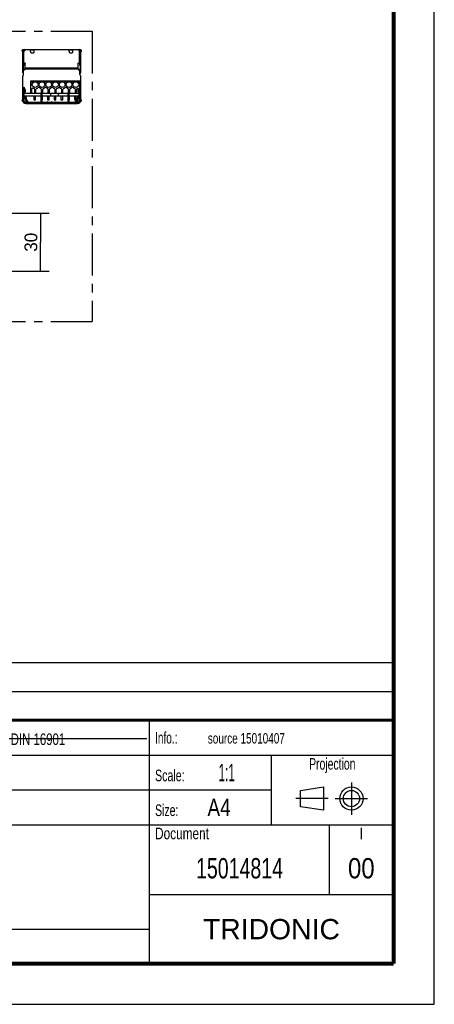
# Model space of a CAD drawing. Header units: millimetres. Extents: x 0 to 210, y 0 to 297.
# Tile 5 of 17: x 139 to 210, y 0 to 170. Entities that reach past the tile are written whole.
import ezdxf
from ezdxf.enums import TextEntityAlignment as Align

# ---------------------------------------------------------------- set-up
doc = ezdxf.new("R2010")
doc.units = ezdxf.units.MM
doc.header["$LTSCALE"] = 19.36
doc.linetypes.add('CENTER', pattern=[0.6, 0.375, -0.075, 0.075, -0.075])
doc.layers.get('0').update_dxf_attribs({"linetype": 'CONTINUOUS'})
for name, color, linetype in [('DEFAULT_1', 7, 'CENTER'), ('Z_DIM_2D', 7, 'CONTINUOUS'), ('Z_NOTICE', 7, 'CONTINUOUS')]:
    doc.layers.add(name, color=color, linetype=linetype)
doc.styles.get("Standard").update_dxf_attribs({"font": 'txt', "width": 0.7})
doc.styles.add('TEXTSTYLE_2', font='txt', dxfattribs={"width": 0.75})
doc.styles.add('TEXTSTYLE_3', font='tridonic-metric-print-light.otf')
doc.styles.add('TEXTSTYLE_5', font='arial.ttf')
doc.dimstyles.new('DIMSTYLE_2', dxfattribs={"dimtxt": 2.2, "dimasz": 3.5, "dimexe": 1.5, "dimexo": 0, "dimgap": 0.55, "dimtad": 1, "dimdec": 4, "dimlfac": 3, "dimdsep": 46, "dimtxsty": 'TEXTSTYLE_3', "dimblk": '_FILLED', "dimblk1": '_FILLED', "dimblk2": '_FILLED', "dimcen": 0.09, "dimclrt": 5, "dimadec": 4, "dimazin": 2, "dimtp": 0.2, "dimtm": 0.2, "dimtfac": 1, "dimtdec": 4, "dimtofl": 0, "dimtmove": 0, "dimatfit": 3, "dimldrblk": '_FILLED', "dimfxl": 1, "dimtolj": 1, "dimarcsym": 0})

# ---------------------------------------------------------------- blocks, each defined once
blk = doc.blocks.new('PROJEKTIONSMETHODE_BL0', base_point=(192.31, 35.47))
at = {"color": 2, "linetype": 'CONTINUOUS'}
for p, q in [((186.91, 36.87), (190.91, 37.47)), ((190.91, 37.47), (190.91, 33.47)), ((186.91, 34.07), (186.91, 36.87)), ((190.91, 33.47), (186.91, 34.07))]:
    blk.add_line(p, q, dxfattribs=at)
for radius in [2, 1.4]:
    blk.add_circle((195.71, 35.47), radius, dxfattribs=at)
at = {"layer": 'DEFAULT_1', "color": 2, "linetype": 'CENTER'}
for p, q in [((195.71, 38.27), (195.71, 32.67)), ((191.71, 35.47), (186.11, 35.47)), ((192.91, 35.47), (198.5, 35.47))]:
    blk.add_line(p, q, dxfattribs=at)
blk = doc.blocks.new('*D5')
at = {"layer": 'Z_DIM_2D', "color": 2, "linetype": 'CONTINUOUS'}
for p, q in [((130.51, 136.39), (143.59, 136.39)), ((142.09, 136.39), (142.09, 131.39)), ((142.09, 126.39), (142.09, 131.39)), ((130.51, 126.39), (143.59, 126.39))]:
    blk.add_line(p, q, dxfattribs=at)
at = {"layer": 'Z_DIM_2D', "color": 5, "linetype": 'CONTINUOUS', "style": 'TEXTSTYLE_3'}
blk.add_text('30', height=2.2, rotation=90, dxfattribs=at).set_placement((141.54, 131.39), align=Align.CENTER)
blk = doc.blocks.new('_FILLED')
at = {"color": 0, "linetype": 'BYBLOCK'}
blk.add_solid([(0, 0), (-1, 0.125), (-1, -0.125)], dxfattribs=at)
blk = doc.blocks.new('_NONE')

msp = doc.modelspace()

# ---------------------------------------------------------------- linework, layer by layer
at = {"color": 2, "linetype": 'CONTINUOUS'}
for p, q in [((210, 0), (210, 297)), ((6.913619, 58.960154), (202.913619, 58.960154)), ((202.913619, 48.960154), (202.913619, 58.960154)), ((6.913619, 53.960154), (202.913619, 53.960154)), ((6.913546, 48.960131), (202.913546, 48.960131)), ((6.913619, 48.960154), (202.913619, 48.960154)), ((160.913546, 6.960131), (160.913546, 48.960131)), ((202.913546, 6.960131), (202.913546, 48.960131)), ((6.913546, 42.960131), (202.913546, 42.960131)), ((181.913546, 30.960131), (181.913546, 42.960131)), ((6.913546, 36.960131), (181.913546, 36.960131)), ((6.913546, 30.960131), (202.913546, 30.960131)), ((191.913546, 18.960131), (191.913546, 30.960131)), ((160.913546, 18.960131), (202.913546, 18.960131)), ((6.913546, 12.960131), (160.913546, 12.960131)), ((6.913546, 6.960131), (202.913546, 6.960131)), ((0, 0), (210, 0))]:
    msp.add_line(p, q, dxfattribs=at)
at = {"color": 7, "linetype": 'CONTINUOUS'}
for p, q in [((139.030618, 160.646527), (139.030618, 164.413193)), ((139.030618, 164.313193), (139.163952, 164.312195)), ((139.113952, 164.568798), (139.113952, 164.312195)), ((139.113952, 164.568798), (139.463952, 164.568798)), ((139.163952, 164.312195), (139.163952, 161.882076)), ((139.230618, 162.322556), (139.230618, 164.348077)), ((139.259908, 164.398077), (139.434662, 164.521647)), ((139.263952, 164.646527), (148.797285, 164.646527)), ((139.443346, 164.528669), (139.434662, 164.521647)), ((139.463952, 164.646527), (139.463952, 164.571647)), ((140.363952, 164.262356), (140.363952, 164.63104)), ((140.363952, 164.568798), (141.030618, 164.568798)), ((141.030618, 164.262356), (141.030618, 164.63104)), ((147.030618, 164.262356), (147.030618, 164.63104)), ((147.030618, 164.568798), (147.697285, 164.568798)), ((147.697285, 164.262356), (147.697285, 164.63104)), ((148.597285, 164.646527), (148.597285, 164.571647)), ((148.597285, 164.568798), (148.947285, 164.568798)), ((148.801329, 164.398077), (148.626574, 164.521647)), ((148.830618, 162.322556), (148.830618, 164.348077)), ((148.897285, 164.312195), (149.030618, 164.313193)), ((148.897285, 161.882076), (148.897285, 164.312195)), ((148.947285, 164.568798), (148.947285, 164.312195)), ((149.030618, 160.646527), (149.030618, 164.413193)), ((139.113952, 161.882076), (139.113952, 161.216543)), ((139.163952, 161.882076), (139.113952, 161.882076)), ((139.363952, 162.303143), (139.330618, 162.303143)), ((139.363952, 162.252035), (139.330618, 162.252035)), ((139.463952, 161.216543), (139.463952, 162.232432)), ((148.597285, 161.216543), (148.597285, 162.232432)), ((148.697285, 162.303143), (148.730618, 162.303143)), ((148.697285, 162.252035), (148.730618, 162.252035)), ((148.947285, 161.882076), (148.897285, 161.882076)), ((148.947285, 161.882076), (148.947285, 161.216543)), ((139.030618, 160.646527), (139.163952, 160.646527)), ((139.030618, 155.846527), (139.030618, 160.000367)), ((139.113952, 161.216543), (139.463952, 161.216543)), ((139.124899, 160.218912), (139.118486, 160.212499)), ((139.163952, 160.313193), (139.163952, 161.216543)), ((139.330618, 161.216543), (139.330618, 161.047966)), ((148.597285, 161.216543), (148.947285, 161.216543)), ((148.730618, 161.047966), (148.730618, 161.216543)), ((148.897285, 160.313193), (148.897285, 161.216543)), ((149.030618, 160.646527), (148.897285, 160.646527)), ((148.94275, 160.212499), (148.936337, 160.218912)), ((149.030618, 155.846527), (149.030618, 160.000367)), ((139.197285, 158.019915), (139.197285, 155.846527)), ((139.197285, 158.019915), (139.39539, 157.435688)), ((139.197636, 158.117499), (139.250753, 158.122292)), ((139.205762, 158.087904), (139.253879, 158.110909)), ((139.434607, 157.609265), (139.205762, 158.087904)), ((139.23547, 158.025768), (139.283587, 158.048774)), ((139.280228, 158.0558), (139.253879, 158.110909)), ((139.283587, 158.048774), (139.482724, 157.63227)), ((140.413952, 157.10486), (140.413952, 159.238193)), ((140.413952, 159.238193), (148.880618, 159.238193)), ((148.880618, 157.10486), (148.880618, 159.238193)), ((139.197285, 156.97986), (139.030618, 156.97986)), ((139.197285, 157.71925), (139.284243, 157.537373)), ((139.39539, 157.435688), (139.197285, 157.157638)), ((139.243952, 157.373193), (139.197285, 157.338193)), ((139.197285, 156.54091), (139.40071, 156.496545)), ((139.343952, 157.23986), (139.231952, 157.15586)), ((139.250618, 157.086527), (139.250618, 156.641527)), ((139.375952, 157.197193), (139.263952, 157.113193)), ((139.283952, 156.608193), (142.197285, 156.608193)), ((139.283952, 156.55486), (139.331773, 156.55486)), ((139.297285, 156.608193), (139.297285, 157.10486)), ((139.297285, 157.10486), (148.880618, 157.10486)), ((139.40071, 156.496545), (139.659958, 155.513273)), ((139.492761, 156.43133), (139.604716, 156.01351)), ((139.544277, 156.445133), (139.656232, 156.027314)), ((140.613952, 157.10486), (140.613952, 157.816221)), ((140.963952, 156.608193), (140.963952, 155.95486)), ((141.105618, 157.10486), (141.105618, 157.746906)), ((141.263952, 155.95486), (141.263952, 156.608193)), ((141.305618, 157.10486), (141.305618, 157.746906)), ((142.130618, 156.608193), (142.130618, 155.95486)), ((142.197285, 155.613193), (142.197285, 157.07986)), ((142.197285, 157.07986), (142.363952, 157.07986)), ((142.272285, 157.10486), (142.272285, 157.746906)), ((142.363952, 155.613193), (142.363952, 157.07986)), ((142.363952, 156.608193), (146.863952, 156.608193)), ((142.430618, 155.95486), (142.430618, 156.608193)), ((142.472285, 157.10486), (142.472285, 157.746906)), ((143.297285, 156.608193), (143.297285, 155.95486)), ((143.438952, 157.10486), (143.438952, 157.746906)), ((143.597285, 155.95486), (143.597285, 156.608193)), ((143.638952, 157.10486), (143.638952, 157.746906)), ((143.880618, 156.608193), (143.880618, 157.10486)), ((144.463952, 156.608193), (144.463952, 155.95486)), ((144.605618, 157.10486), (144.605618, 157.746906)), ((144.763952, 155.95486), (144.763952, 156.608193)), ((144.805618, 157.10486), (144.805618, 157.746906)), ((145.213952, 156.608193), (145.213952, 157.10486)), ((145.630618, 156.608193), (145.630618, 155.95486)), ((145.772285, 157.10486), (145.772285, 157.746906)), ((145.930618, 155.95486), (145.930618, 156.608193)), ((145.972285, 157.10486), (145.972285, 157.746906)), ((146.797285, 156.608193), (146.797285, 155.95486)), ((146.863952, 157.07986), (147.030618, 157.07986)), ((146.863952, 155.613193), (146.863952, 157.07986)), ((146.938952, 157.10486), (146.938952, 157.746906)), ((147.030618, 155.613193), (147.030618, 157.07986)), ((147.030618, 156.608193), (148.777285, 156.608193)), ((147.097285, 155.95486), (147.097285, 156.608193)), ((147.138952, 157.10486), (147.138952, 157.746906)), ((147.963952, 156.608193), (147.963952, 155.95486)), ((148.105618, 157.10486), (148.105618, 157.746906)), ((148.263952, 155.95486), (148.263952, 156.608193)), ((148.305618, 157.10486), (148.305618, 157.746906)), ((148.394712, 155.513273), (148.641643, 156.434838)), ((148.405005, 156.027314), (148.51696, 156.445133)), ((148.456521, 156.01351), (148.568476, 156.43133)), ((148.578513, 157.63227), (148.669253, 157.822056)), ((148.626629, 157.609265), (148.680618, 157.722185)), ((148.641643, 156.434838), (148.863952, 156.567467)), ((148.680618, 157.10486), (148.680618, 157.761563)), ((148.729463, 156.55486), (148.777285, 156.55486)), ((148.763952, 156.608193), (148.763952, 157.10486)), ((148.810618, 156.641527), (148.810618, 157.086527)), ((148.863952, 155.846527), (148.863952, 157.086527)), ((148.863952, 156.97986), (149.030618, 156.97986)), ((139.563952, 155.47986), (148.497285, 155.47986)), ((139.563952, 155.313193), (148.497285, 155.313193)), ((139.659958, 155.513273), (140.08339, 155.513273)), ((140.300182, 155.533193), (142.208641, 155.533193)), ((140.530618, 155.313193), (140.530618, 155.47986)), ((140.963952, 155.95486), (141.263952, 155.95486)), ((142.130618, 155.95486), (142.197285, 155.95486)), ((142.363952, 155.95486), (142.430618, 155.95486)), ((142.39074, 155.533193), (143.280638, 155.533193)), ((143.347285, 155.57986), (143.20447, 155.47986)), ((143.297285, 155.95486), (143.597285, 155.95486)), ((143.347701, 155.563154), (143.347285, 155.57986)), ((143.347285, 155.313193), (143.347285, 155.47986)), ((143.34895, 155.54646), (143.347701, 155.563154)), ((143.350603, 155.533193), (143.963971, 155.533193)), ((144.030618, 155.57986), (143.887804, 155.47986)), ((144.030618, 155.57986), (144.173433, 155.47986)), ((144.097265, 155.533193), (144.710634, 155.533193)), ((144.463952, 155.95486), (144.763952, 155.95486)), ((144.713952, 155.57986), (144.856766, 155.47986)), ((144.713952, 155.313193), (144.713952, 155.47986)), ((144.780599, 155.533193), (146.875307, 155.533193)), ((145.630618, 155.95486), (145.930618, 155.95486)), ((146.797285, 155.95486), (146.863952, 155.95486)), ((147.030618, 155.95486), (147.097285, 155.95486)), ((147.057407, 155.533193), (147.761055, 155.533193)), ((147.530618, 155.313193), (147.530618, 155.47986)), ((147.963952, 155.95486), (148.263952, 155.95486)), ((147.977847, 155.513273), (148.394712, 155.513273)), ((7.100278, 45.828668), (160.431037, 45.819166))]:
    msp.add_line(p, q, dxfattribs=at)
at = {"color": 9, "linetype": 'CONTINUOUS'}
for p, q in [((139.030618, 164.413193), (139.113952, 164.413193)), ((139.030618, 164.215562), (139.163952, 164.215562)), ((139.263952, 164.646527), (139.263952, 164.568817)), ((139.363952, 164.646527), (139.363952, 164.568817)), ((140.363952, 164.578185), (139.463952, 164.578185)), ((147.030618, 164.578185), (141.030618, 164.578185)), ((148.597285, 164.578185), (147.697285, 164.578185)), ((148.697285, 164.646527), (148.697285, 164.568817)), ((148.797285, 164.646527), (148.797285, 164.568817)), ((148.897285, 164.215562), (149.030618, 164.215562)), ((149.030618, 164.413193), (148.947285, 164.413193)), ((139.163952, 162.077491), (139.030618, 162.077491)), ((139.113952, 161.841789), (139.030618, 161.841789)), ((139.330618, 162.303143), (139.330618, 162.252035)), ((139.363952, 162.252035), (139.363952, 162.303143)), ((148.597285, 161.381535), (139.463952, 161.381535)), ((148.697285, 162.252035), (148.697285, 162.303143)), ((148.730618, 162.303143), (148.730618, 162.252035)), ((149.030618, 162.077491), (148.897285, 162.077491)), ((149.030618, 161.841789), (148.947285, 161.841789)), ((139.030618, 160.913193), (139.163952, 160.913193)), ((139.330618, 161.047966), (139.163952, 161.047966)), ((148.597285, 161.216543), (139.463952, 161.216543)), ((148.730618, 161.047966), (148.897285, 161.047966)), ((149.030618, 160.913193), (148.897285, 160.913193)), ((140.413952, 159.171527), (148.880618, 159.171527)), ((140.413952, 159.079615), (148.880618, 159.079615)), ((140.938335, 159.008904), (140.413952, 159.008904)), ((140.690243, 158.669158), (140.413952, 158.669158)), ((140.70006, 158.433455), (140.413952, 158.433455)), ((142.105002, 159.008904), (141.422901, 159.008904)), ((141.866727, 158.433455), (141.661177, 158.433455)), ((141.856909, 158.669158), (141.670994, 158.669158)), ((143.271669, 159.008904), (142.589568, 159.008904)), ((143.033393, 158.433455), (142.827843, 158.433455)), ((143.023576, 158.669158), (142.837661, 158.669158)), ((143.756235, 159.008904), (144.438335, 159.008904)), ((143.99451, 158.433455), (144.20006, 158.433455)), ((144.004327, 158.669158), (144.190243, 158.669158)), ((145.605002, 159.008904), (144.922901, 159.008904)), ((145.366727, 158.433455), (145.161177, 158.433455)), ((145.356909, 158.669158), (145.170994, 158.669158)), ((146.771669, 159.008904), (146.089568, 159.008904)), ((146.533393, 158.433455), (146.327843, 158.433455)), ((146.523576, 158.669158), (146.337661, 158.669158)), ((147.938335, 159.008904), (147.256235, 159.008904)), ((147.70006, 158.433455), (147.49451, 158.433455)), ((147.690243, 158.669158), (147.504327, 158.669158)), ((148.880618, 159.008904), (148.422901, 159.008904)), ((148.880618, 158.433455), (148.661177, 158.433455)), ((148.880618, 158.669158), (148.670994, 158.669158)), ((139.030618, 157.313193), (139.197285, 157.313193)), ((139.197285, 156.646527), (139.030618, 156.646527)), ((139.197285, 157.086527), (139.250618, 157.086527)), ((139.197285, 156.641527), (139.250618, 156.641527)), ((139.231952, 157.15586), (139.263952, 157.113193)), ((139.238353, 155.813273), (139.238352, 156.460911)), ((139.243952, 157.373193), (139.298779, 157.30009)), ((139.283952, 156.55486), (139.283952, 156.608193)), ((139.284243, 157.537373), (139.350214, 157.568915)), ((139.331773, 156.55486), (139.331773, 156.608193)), ((139.343952, 157.23986), (139.375952, 157.197193)), ((139.357748, 156.476884), (139.364433, 156.458108)), ((139.364433, 156.458108), (139.370215, 156.437913)), ((139.370215, 156.437913), (139.598681, 155.585267)), ((139.434607, 157.609265), (139.482724, 157.63227)), ((139.458747, 157.424223), (139.511155, 157.414331)), ((139.492761, 156.43133), (139.544277, 156.445133)), ((142.197285, 157.013193), (142.363952, 157.013193)), ((146.863952, 157.013193), (147.030618, 157.013193)), ((148.462556, 155.585267), (148.693274, 156.44633)), ((148.568476, 156.43133), (148.51696, 156.445133)), ((148.602489, 157.424223), (148.550081, 157.414331)), ((148.626629, 157.609265), (148.578513, 157.63227)), ((148.691021, 156.437913), (148.707688, 156.437913)), ((148.729463, 156.55486), (148.729463, 156.608193)), ((148.777285, 156.55486), (148.777285, 156.608193)), ((148.863952, 157.086527), (148.810618, 157.086527)), ((148.863952, 156.641527), (148.810618, 156.641527)), ((148.822882, 156.46091), (148.822884, 155.813273)), ((148.863952, 156.646527), (149.030618, 156.646527)), ((149.030618, 157.313193), (148.880618, 157.313193)), ((139.030618, 155.846527), (139.197285, 155.846527)), ((139.628425, 155.513311), (139.538353, 155.513273)), ((139.563952, 155.313193), (139.563952, 155.47986)), ((139.598681, 155.585267), (139.604283, 155.566718)), ((139.604716, 156.01351), (139.656232, 156.027314)), ((139.636039, 155.515662), (139.628443, 155.513273)), ((140.197285, 155.313193), (140.197285, 155.47986)), ((140.300182, 155.47986), (140.300182, 155.533193)), ((142.363952, 155.613193), (142.197285, 155.613193)), ((143.413952, 155.313193), (143.413952, 155.47986)), ((144.647285, 155.313193), (144.647285, 155.47986)), ((147.030618, 155.613193), (146.863952, 155.613193)), ((147.761055, 155.47986), (147.761055, 155.533193)), ((147.863952, 155.313193), (147.863952, 155.47986)), ((148.456521, 156.01351), (148.405005, 156.027314)), ((148.423532, 155.516156), (148.432815, 155.513258)), ((148.426486, 155.509827), (148.432794, 155.513274)), ((148.432794, 155.513275), (148.522884, 155.513273)), ((148.497285, 155.313193), (148.497285, 155.47986)), ((149.030618, 155.846527), (148.863952, 155.846527))]:
    msp.add_line(p, q, dxfattribs=at)
at = {"color": 7, "linetype": 'CONTINUOUS'}
for points, const_width in [([(203, 7), (203, 290)], 0.7), ([(7, 49), (203, 49)], 0.5), ([(7, 7), (203, 7)], 0.7)]:
    msp.add_lwpolyline(points, dxfattribs=dict(at, const_width=const_width))
for points in [[(139.259908, 164.398077), (139.251224, 164.391056), (139.244016, 164.383433), (139.23824, 164.375134), (139.234026, 164.366379), (139.231499, 164.357384), (139.230618, 164.348077)], [(139.460544, 164.553346), (139.456329, 164.544591), (139.450554, 164.536292), (139.443346, 164.528669)], [(139.463952, 164.571647), (139.463071, 164.562341), (139.460544, 164.553346)], [(140.367232, 164.646527), (140.366227, 164.646091), (140.365406, 164.644788), (140.364769, 164.642621), (140.364315, 164.639599), (140.364042, 164.635734), (140.363952, 164.63104)], [(140.363952, 164.262356), (140.366444, 164.233742), (140.373638, 164.205949), (140.385638, 164.178781), (140.402133, 164.152819), (140.422979, 164.128472), (140.447781, 164.106056), (140.476262, 164.085944), (140.50793, 164.068377), (140.54239, 164.053668), (140.579083, 164.04197), (140.617519, 164.033521), (140.657106, 164.028372), (140.697285, 164.026672), (140.737464, 164.028372), (140.777051, 164.033521), (140.815487, 164.04197), (140.85218, 164.053668), (140.88664, 164.068377), (140.918308, 164.085944), (140.946789, 164.106056), (140.971591, 164.128472), (140.992437, 164.152819), (141.008932, 164.178781), (141.020932, 164.205949), (141.028126, 164.233742), (141.030618, 164.262356)], [(141.030618, 164.63104), (141.030528, 164.635734), (141.030255, 164.639599), (141.029801, 164.642621), (141.029164, 164.644788), (141.028343, 164.646091), (141.027338, 164.646527)], [(147.033899, 164.646527), (147.032894, 164.646091), (147.032072, 164.644788), (147.031435, 164.642621), (147.030981, 164.639599), (147.030709, 164.635734), (147.030618, 164.63104)], [(147.030618, 164.262356), (147.03311, 164.233742), (147.040304, 164.205949), (147.052304, 164.178781), (147.0688, 164.152819), (147.089646, 164.128472), (147.114448, 164.106056), (147.142928, 164.085944), (147.174597, 164.068377), (147.209056, 164.053668), (147.24575, 164.04197), (147.284186, 164.033521), (147.323773, 164.028372), (147.363952, 164.026672), (147.404131, 164.028372), (147.443717, 164.033521), (147.482153, 164.04197), (147.518847, 164.053668), (147.553307, 164.068377), (147.584975, 164.085944), (147.613455, 164.106056), (147.638258, 164.128472), (147.659104, 164.152819), (147.675599, 164.178781), (147.687599, 164.205949), (147.694793, 164.233742), (147.697285, 164.262356)], [(147.697285, 164.63104), (147.697194, 164.635734), (147.696922, 164.639599), (147.696468, 164.642621), (147.695831, 164.644788), (147.69501, 164.646091), (147.694005, 164.646527)], [(148.626574, 164.521647), (148.617891, 164.528669), (148.610682, 164.536292), (148.604907, 164.544591), (148.600692, 164.553346), (148.598166, 164.562341), (148.597285, 164.571647)], [(148.830618, 164.348077), (148.829737, 164.357384), (148.827211, 164.366379), (148.822996, 164.375134), (148.817221, 164.383433), (148.810013, 164.391056), (148.801329, 164.398077)], [(139.230618, 162.373853), (139.231902, 162.362661), (139.235513, 162.352003), (139.241538, 162.341759), (139.249717, 162.332291), (139.259924, 162.323865), (139.27184, 162.316647), (139.28523, 162.310864), (139.299717, 162.306604), (139.314789, 162.30405), (139.330618, 162.303143)], [(139.363952, 162.303143), (139.379781, 162.302235), (139.394853, 162.299682), (139.40934, 162.295422), (139.42273, 162.289638), (139.434646, 162.282421), (139.444853, 162.273995), (139.453032, 162.264527), (139.459057, 162.254283), (139.462668, 162.243625), (139.463952, 162.232432)], [(148.597285, 162.232432), (148.598568, 162.243625), (148.602179, 162.254283), (148.608205, 162.264527), (148.616383, 162.273995), (148.62659, 162.282421), (148.638506, 162.289638), (148.651896, 162.295422), (148.666383, 162.299682), (148.681456, 162.302235), (148.697285, 162.303143)], [(148.730618, 162.303143), (148.746447, 162.30405), (148.76152, 162.306604), (148.776007, 162.310864), (148.789397, 162.316647), (148.801313, 162.323865), (148.81152, 162.332291), (148.819699, 162.341759), (148.825724, 162.352003), (148.829335, 162.362661), (148.830618, 162.373853)], [(143.353934, 155.51311), (143.351029, 155.529776), (143.34895, 155.54646)], [(143.362209, 155.47986), (143.357663, 155.496473), (143.353934, 155.51311)], [(144.713952, 155.57986), (144.713535, 155.563154), (144.712287, 155.54646), (144.710208, 155.529776), (144.707302, 155.51311), (144.703574, 155.496473), (144.700067, 155.483659)]]:
    msp.add_lwpolyline(points, dxfattribs=at)
at = {"color": 9, "linetype": 'CONTINUOUS'}
for points in [[(139.205229, 156.539177), (139.206984, 156.531169), (139.20887, 156.523536), (139.210872, 156.516282), (139.212983, 156.509402), (139.215194, 156.502894), (139.217499, 156.496753), (139.219894, 156.490974), (139.222371, 156.485557), (139.224926, 156.480495), (139.227546, 156.475804)], [(139.227546, 156.475804), (139.23022, 156.471488), (139.232927, 156.467561), (139.235639, 156.464038), (139.238352, 156.460912)], [(139.248673, 156.529702), (139.248024, 156.51567), (139.246064, 156.499378), (139.24282, 156.48104), (139.238335, 156.4609)], [(139.238352, 156.460911), (139.269746, 156.450232), (139.299411, 156.442839), (139.327345, 156.438733), (139.353548, 156.437913)], [(139.322669, 156.513565), (139.331742, 156.497683), (139.339979, 156.479627), (139.347278, 156.459622), (139.353548, 156.437913)], [(139.341947, 156.509361), (139.350227, 156.494032), (139.357748, 156.476884)], [(139.353548, 156.437913), (139.381968, 156.437868), (139.393711, 156.437426), (139.405373, 156.436556), (139.416877, 156.435227)], [(148.641643, 156.434838), (148.65287, 156.436258), (148.664852, 156.437267), (148.677577, 156.43783), (148.69102, 156.437913)], [(148.700953, 156.470222), (148.698244, 156.462499), (148.695682, 156.45453), (148.693274, 156.44633)], [(148.722761, 156.483233), (148.718541, 156.472701), (148.714613, 156.461609), (148.710991, 156.449999), (148.707688, 156.437913)], [(148.707688, 156.437913), (148.71989, 156.43817), (148.731902, 156.438892), (148.743719, 156.440083), (148.755363, 156.441725), (148.766845, 156.443801), (148.778192, 156.446315), (148.789417, 156.449257), (148.800577, 156.452656), (148.811739, 156.456544), (148.822882, 156.46091)], [(148.812804, 156.536952), (148.81275, 156.522273), (148.814437, 156.504491), (148.817835, 156.483917), (148.822884, 156.460911)], [(148.822883, 156.46091), (148.826467, 156.465155), (148.829803, 156.46967), (148.832873, 156.474425), (148.835744, 156.47944), (148.838467, 156.484732), (148.841053, 156.490315), (148.843522, 156.496209), (148.845874, 156.502424)], [(148.845874, 156.502424), (148.848116, 156.508972), (148.850244, 156.515865), (148.852258, 156.523115), (148.854151, 156.530738), (148.855918, 156.538742), (148.857552, 156.54716), (148.859046, 156.556029), (148.860377, 156.565334)], [(139.197285, 155.846527), (139.198563, 155.839509), (139.202347, 155.83276), (139.208494, 155.826539), (139.216766, 155.821084), (139.226848, 155.816605), (139.238353, 155.813273)], [(139.238353, 155.813273), (139.241287, 155.77234), (139.249223, 155.733254), (139.26236, 155.695752), (139.280098, 155.660623), (139.302038, 155.628479), (139.327773, 155.5996), (139.356902, 155.57438), (139.389003, 155.553095), (139.423689, 155.536068), (139.460458, 155.523567), (139.4986, 155.516016), (139.538353, 155.513273)], [(139.563952, 155.47986), (139.558816, 155.480875), (139.553837, 155.483891), (139.549166, 155.488815), (139.544946, 155.495497), (139.541304, 155.503733), (139.538353, 155.513273)], [(139.641554, 155.583075), (139.631346, 155.584135), (139.620777, 155.584855), (139.609878, 155.585233), (139.598681, 155.585267)], [(139.604283, 155.566718), (139.611108, 155.548542), (139.619155, 155.530739), (139.628425, 155.513311)], [(139.628423, 155.513284), (139.634802, 155.509802), (139.641384, 155.506607), (139.648114, 155.503719), (139.655095, 155.501047), (139.662416, 155.498523), (139.670096, 155.496144), (139.678189, 155.493891), (139.686697, 155.491771)], [(139.657768, 155.521579), (139.650714, 155.519818), (139.643466, 155.517844), (139.636039, 155.515662)], [(139.686697, 155.491771), (139.695635, 155.489786), (139.705019, 155.487943), (139.714862, 155.48625), (139.725185, 155.484717)], [(148.336137, 155.484729), (148.346472, 155.486265), (148.356326, 155.487963), (148.365721, 155.489811), (148.374668, 155.491801), (148.383182, 155.493927), (148.391279, 155.496185), (148.398963, 155.498569), (148.406281, 155.501098), (148.413251, 155.503772), (148.419955, 155.506653), (148.426486, 155.509827)], [(148.397311, 155.522972), (148.405756, 155.52102), (148.414504, 155.518746), (148.423532, 155.516156)], [(148.413179, 155.582192), (148.424807, 155.583654), (148.436946, 155.584656), (148.449545, 155.585195), (148.462556, 155.585267)], [(148.432794, 155.513275), (148.441984, 155.530502), (148.450007, 155.548243), (148.456865, 155.566498), (148.462556, 155.585267)], [(148.497285, 155.47986), (148.502421, 155.480875), (148.5074, 155.483891), (148.512071, 155.488815), (148.516291, 155.495497), (148.519932, 155.503733), (148.522884, 155.513273)], [(148.522884, 155.513273), (148.536861, 155.51361), (148.550627, 155.514559), (148.564172, 155.516126), (148.577523, 155.518291), (148.590695, 155.521035), (148.603708, 155.524366), (148.616571, 155.528272), (148.629335, 155.532795), (148.641998, 155.537919), (148.654738, 155.543802), (148.667745, 155.550555), (148.680976, 155.558309), (148.694507, 155.56721), (148.708168, 155.577329), (148.721876, 155.588768), (148.735458, 155.601585), (148.748773, 155.615852), (148.761634, 155.63162), (148.773887, 155.648964), (148.785296, 155.667879), (148.795662, 155.688407), (148.804726, 155.71049), (148.812255, 155.734125), (148.81797, 155.759194), (148.821468, 155.785562), (148.822884, 155.813273)], [(148.863952, 155.846527), (148.862674, 155.839509), (148.858889, 155.83276), (148.852742, 155.826539), (148.84447, 155.821085), (148.834388, 155.816606), (148.822884, 155.813273)]]:
    msp.add_lwpolyline(points, dxfattribs=at)
at = {"color": 7, "linetype": 'CONTINUOUS'}
for centre in [(141.180618, 158.571527), (142.347285, 158.571527), (143.513952, 158.571527), (144.680618, 158.571527), (145.847285, 158.571527), (147.013952, 158.571527), (148.180618, 158.571527)]:
    msp.add_circle(centre, 0.5, dxfattribs=at)
for centre, radius, start, end in [((139.030618, 164.413193), 0.133333, 73.17758261, 270), ((139.263952, 164.413193), 0.233333, 90, 180), ((148.797285, 164.413193), 0.233333, 0, 90), ((149.030618, 164.413193), 0.133333, 270, 106.82241739), ((139.163952, 160.646527), 0.133333, 180, 270), ((139.330618, 160.000367), 0.3, 135, 180), ((139.030618, 160.313193), 0.133333, 315, 360), ((148.897285, 160.646527), 0.133333, 270, 360), ((149.030618, 160.313193), 0.133333, 180, 225), ((148.730618, 160.000367), 0.3, 0, 45), ((139.283952, 158.125287), 0.086667, 185.15563341, 205.55319702), ((139.283952, 158.125287), 0.033333, 185.15563341, 205.55319702), ((140.780618, 157.816221), 0.166667, 60.63413564, 180), ((141.205618, 158.571527), 0.7, 240.63413564, 252.07978686), ((140.938952, 157.746906), 0.166667, 0, 72.07978686), ((141.472285, 157.746906), 0.166667, 107.92021314, 180), ((141.205618, 158.571527), 0.7, 287.92021314, 312.30498971), ((141.788952, 157.930564), 0.166667, 47.69501029, 132.30498971), ((142.372285, 158.571527), 0.7, 227.69501029, 252.07978686), ((142.105618, 157.746906), 0.166667, 0, 72.07978686), ((142.638952, 157.746906), 0.166667, 107.92021314, 180), ((142.372285, 158.571527), 0.7, 287.92021314, 312.30498971), ((142.955618, 157.930564), 0.166667, 47.69501029, 132.30498971), ((143.538952, 158.571527), 0.7, 227.69501029, 252.07978686), ((143.272285, 157.746906), 0.166667, 0, 72.07978686), ((143.805618, 157.746906), 0.166667, 107.92021314, 180), ((143.538952, 158.571527), 0.7, 287.92021314, 312.30498971), ((144.122285, 157.930564), 0.166667, 47.69501029, 132.30498971), ((144.705618, 158.571527), 0.7, 227.69501029, 252.07978686), ((144.438952, 157.746906), 0.166667, 0, 72.07978686), ((144.972285, 157.746906), 0.166667, 107.92021314, 180), ((144.705618, 158.571527), 0.7, 287.92021314, 312.30498971), ((145.288952, 157.930564), 0.166667, 47.69501029, 132.30498971), ((145.872285, 158.571527), 0.7, 227.69501029, 252.07978686), ((145.605618, 157.746906), 0.166667, 0, 72.07978686), ((146.138952, 157.746906), 0.166667, 107.92021314, 180), ((145.872285, 158.571527), 0.7, 287.92021314, 312.30498971), ((146.455618, 157.930564), 0.166667, 47.69501029, 132.30498971), ((147.038952, 158.571527), 0.7, 227.69501029, 252.07978686), ((146.772285, 157.746906), 0.166667, 0, 72.07978686), ((147.305618, 157.746906), 0.166667, 107.92021314, 180), ((147.038952, 158.571527), 0.7, 287.92021314, 312.30498971), ((147.622285, 157.930564), 0.166667, 47.69501029, 132.30498971), ((148.205618, 158.571527), 0.7, 227.69501029, 252.07978686), ((147.938952, 157.746906), 0.166667, 0, 72.07978686), ((148.472285, 157.746906), 0.166667, 107.92021314, 180), ((148.205618, 158.571527), 0.7, 287.92021314, 290.84059612), ((148.513952, 157.761563), 0.166667, 0, 110.84059612), ((139.283952, 157.086527), 0.086667, 126.86989765, 180), ((139.283952, 156.641527), 0.086667, 180, 270), ((139.163952, 157.47986), 0.133333, 306.86989765, 25.55319702), ((139.283952, 157.086527), 0.033333, 126.86989765, 180), ((139.283952, 156.641527), 0.033333, 180, 270), ((139.331773, 156.388193), 0.22, 15, 90), ((139.331773, 156.388193), 0.166667, 15, 90), ((139.163952, 157.47986), 0.3, 306.86989765, 25.55319702), ((139.163952, 157.47986), 0.353333, 306.86989765, 25.55319702), ((148.729463, 156.388193), 0.22, 90, 165), ((148.897285, 157.47986), 0.353333, 154.44680298, 232.17820738), ((148.729463, 156.388193), 0.166667, 90, 165), ((148.897285, 157.47986), 0.3, 154.44680298, 223.76174269), ((148.777285, 156.641527), 0.033333, 270, 360), ((148.777285, 156.641527), 0.086667, 270, 341.98313518), ((148.777285, 157.086527), 0.033333, 0, 33.36701297), ((148.777285, 157.086527), 0.086667, 0, 12.21252527), ((139.030618, 155.846527), 0.133333, 90, 277.472107), ((139.563952, 155.846527), 0.533333, 180, 270), ((139.563952, 155.846527), 0.366667, 180, 270), ((140.300182, 156.19986), 0.72, 195, 264.62691739), ((140.300182, 156.19986), 0.666667, 195, 270), ((139.798862, 155.546527), 0.066667, 209.92038022, 270), ((142.497285, 155.613193), 0.3, 180, 206.40274316), ((142.497285, 155.613193), 0.133333, 180, 270), ((147.163952, 155.613193), 0.3, 180, 206.40274316), ((147.163952, 155.613193), 0.133333, 180, 270), ((147.761055, 156.19986), 0.666667, 270, 345), ((147.761055, 156.19986), 0.72, 275.37308261, 345), ((148.262375, 155.546527), 0.066667, 270, 330.07905338), ((148.497285, 155.846527), 0.533333, 270, 360), ((148.497285, 155.846527), 0.366667, 270, 360), ((149.030618, 155.846527), 0.133333, 262.53128517, 90)]:
    msp.add_arc(centre, radius, start, end, dxfattribs=at)
for centre, start_param, end_param in [((139.330618, 162.322556), 3.1415926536, 4.7123889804), ((139.363952, 162.181513), 6.2831853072, 7.853981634), ((148.697285, 162.181513), 1.5707963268, 2.9825981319), ((148.730618, 162.322556), -1.5707963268, 0)]:
    msp.add_ellipse(centre, major_axis=(0.1, 0), ratio=0.7052112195, start_param=start_param, end_param=end_param, dxfattribs=at)
at = {"layer": 'DEFAULT_1', "color": 3, "linetype": 'CENTER'}
for p, q in [((50.967141, 167.757403), (150.98209, 167.757403)), ((150.98209, 167.757403), (150.98209, 117.743956)), ((50.967141, 117.743956), (150.98209, 117.743956))]:
    msp.add_line(p, q, dxfattribs=at)

# ---------------------------------------------------------------- block references
at = {"color": 2, "linetype": 'CONTINUOUS'}
msp.add_blockref('PROJEKTIONSMETHODE_BL0', (192.305085, 35.469747), dxfattribs=at)

# ---------------------------------------------------------------- texts
at = {"layer": 'Z_NOTICE', "color": 5, "linetype": 'CONTINUOUS', "style": 'TEXTSTYLE_2'}
for s, height, width, p in [('DIN 16901', 2, 0.73545, (136.958189, 44.710131)), ('Info.: ', 2, 0.64966, (161.851046, 44.960131)), ('1:1', 3, 0.5, (172.803427, 38.460131)), ('Scale:  ', 2, 0.684524, (161.851046, 38.460131)), ('Size: ', 2, 0.678571, (161.851046, 32.460131)), (' A4', 3, 0.809524, (169.993903, 32.460131)), ('Document', 2, 0.761905, (161.851046, 28.460131))]:
    msp.add_text(s, height=height, dxfattribs=dict(at, width=width)).set_placement(p)
at = {"layer": 'Z_NOTICE', "color": 5, "linetype": 'CONTINUOUS', "width": 0.714286}
msp.add_text('source 15010407', height=1.8, dxfattribs=at).set_placement((170.946284, 44.960131))
at = {"layer": 'Z_NOTICE', "color": 5, "linetype": 'CONTINUOUS', "style": 'TEXTSTYLE_2'}
for s, width, p in [('Projection', 0.671429, (192.413546, 40.460131)), ('I', 0.833333, (197.413546, 28.460131))]:
    msp.add_text(s, height=2, dxfattribs=dict(at, width=width)).set_placement(p, align=Align.CENTER)
at = {"layer": 'Z_NOTICE', "color": 7, "linetype": 'CONTINUOUS', "style": 'TEXTSTYLE_2'}
for s, width, p in [('15014814', 0.720238, (176.413546, 21.710131)), ('00', 0.880952, (197.413546, 21.710131))]:
    msp.add_text(s, height=3.5, dxfattribs=dict(at, width=width)).set_placement(p, align=Align.CENTER)
at = {"layer": 'Z_NOTICE', "color": 5, "linetype": 'CONTINUOUS', "style": 'TEXTSTYLE_5'}
msp.add_text('TRIDONIC', height=3.5, dxfattribs=at).set_placement((181.913546, 11.210131), align=Align.CENTER)

# ---------------------------------------------------------------- dimensions: what is measured, and where the dimension line sits
at = {"layer": 'Z_DIM_2D', "color": 2, "linetype": 'CONTINUOUS'}
dim = msp.add_linear_dim(base=(142.085327, 136.386631), p1=(130.507553, 126.386631), p2=(130.507553, 136.386631), angle=90, dimstyle='DIMSTYLE_2', override={"dimblk1": 'NONE', "dimblk2": 'NONE', "dimsah": 1}, dxfattribs=at)
dim.commit()
dim.dimension.update_dxf_attribs({"geometry": '*D5', "text_midpoint": (142.085327, 131.360332), "dimtype": 160})

doc.saveas('drawing.dxf')
